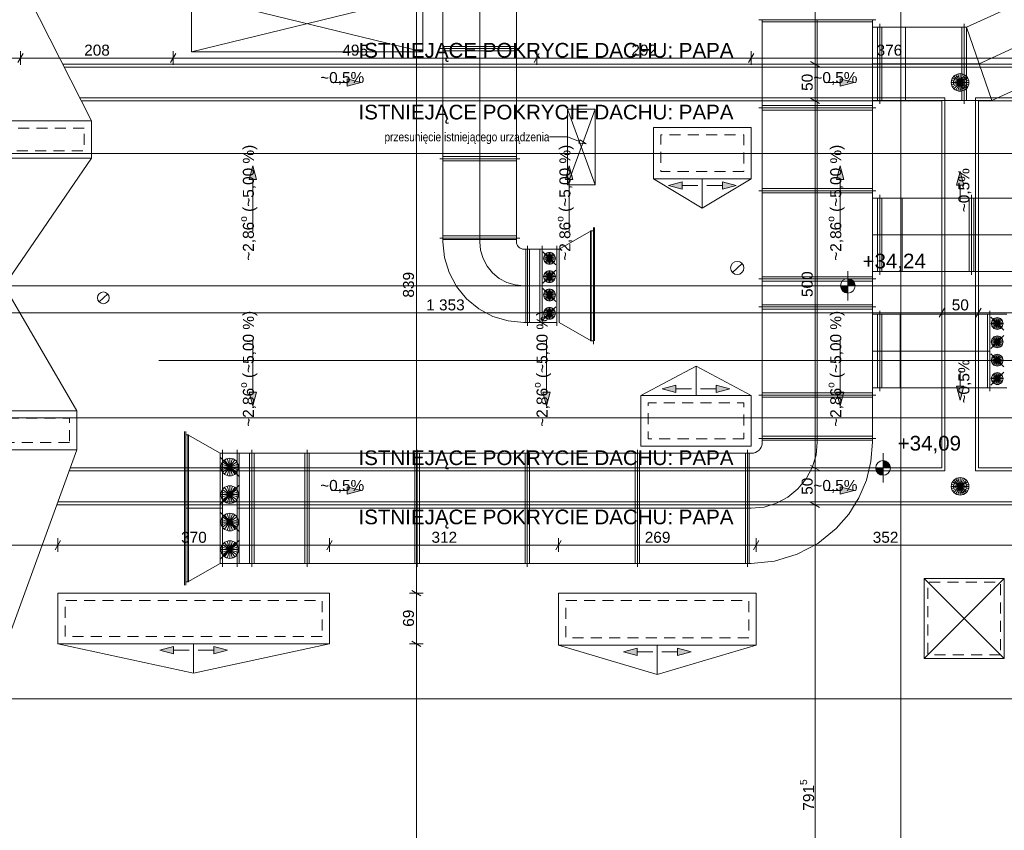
# Paper-space layout 'A-41 RZUT - DACH' of a CAD drawing. Header units: millimetres. Extents: x 0 to 594, y 0 to 450.
# Tile 12 of 15: x 354 to 488, y 153 to 263. Entities that reach past the tile are written whole.
import ezdxf
from ezdxf.xclip import XClip

# ---------------------------------------------------------------- set-up
doc = ezdxf.new("R2010")
doc.units = ezdxf.units.MM
doc.header["$MEASUREMENT"] = 0
doc.header["$XCLIPFRAME"] = 0
for name, pattern in [('ACAD_ISO03W100', [300, 120, -180]), ('DASHDOT', [254, 127, -63.5, 0, -63.5]), ('DASHDOTX2', [1000, 500, -250, 0, -250]), ('DASHED', [2000, 1000, -1000]), ('Przer. długie kreski', [2.5, 1.5, -1])]:
    doc.linetypes.add(name, pattern=pattern)
for name, color, linetype in [('A_dach', 7, 'Continuous'), ('A_podrys', 7, 'Continuous'), ('A_wymiary', 7, 'Continuous')]:
    doc.layers.add(name, color=color, linetype=linetype)
for name, color, linetype, lineweight in [('A_dach_Nr_pióra__1', 7, 'Continuous', 20), ('A_dach_Nr_pióra__2', 8, 'Continuous', 13), ('A_linie przekroju_Nr_pióra__1', 7, 'Continuous', 20), ('A_wymiary_Nr_pióra__1', 7, 'Continuous', 20), ('A_wymiary_Nr_pióra__2', 8, 'Continuous', 13)]:
    doc.layers.add(name, color=color, linetype=linetype, lineweight=lineweight)
for name, color, linetype, lineweight, true_color in [('A_opis_Nr_pióra__255', 7, 'Continuous', 15, 0x242424), ('A_opis_Nr_pióra__8', 7, 'Continuous', 13, 0x4c4c4c), ('A_osie_Nr_pióra__16', 7, 'Continuous', 5, 0x0f0f0f), ('A_sanitarne_Nr_pióra__6', 7, 'Continuous', 13, 0xa9a9a9)]:
    doc.layers.add(name, color=color, linetype=linetype, lineweight=lineweight, true_color=true_color)
doc.styles.add('STYL_AUTOMATYCZNY_1', font='arial.ttf')
doc.styles.add('STYL_AUTOMATYCZNY_2', font='ARIALN.TTF')
doc.styles.add('STYL_AUTOMATYCZNY_5', font='arial.ttf')

# ---------------------------------------------------------------- blocks, each defined once
blk = doc.blocks.new('Rysunek_1_1', base_point=(-1565.26, -200.27))
at = {"layer": 'A_dach', "linetype": 'Continuous', "lineweight": 13}
for points in [[(400.47, 254.48), (398.6, 254.98), (398.6, 253.98)], [(467.65, 254.48), (465.78, 254.98), (465.78, 253.98)], [(385.75, 243.16), (385.25, 241.29), (386.25, 241.29)], [(428.85, 243.16), (428.35, 241.29), (429.35, 241.29)], [(465.75, 243.16), (465.25, 241.29), (466.25, 241.29)], [(482.09, 242.36), (481.59, 240.5), (482.59, 240.5)], [(442.38, 240.48), (444.25, 239.98), (444.25, 240.98)], [(451.59, 240.48), (449.72, 240.98), (449.72, 239.98)], [(441.53, 212.76), (443.4, 212.26), (443.4, 213.26)], [(450.74, 212.76), (448.87, 213.26), (448.87, 212.26)], [(385.75, 210.45), (386.25, 212.32), (385.25, 212.32)], [(425.75, 210.45), (426.25, 212.32), (425.25, 212.32)], [(465.75, 210.45), (466.25, 212.32), (465.25, 212.32)], [(482.09, 211.25), (482.59, 213.12), (481.59, 213.12)], [(400.47, 198.94), (398.6, 199.44), (398.6, 198.44)], [(467.65, 198.94), (465.78, 199.44), (465.78, 198.44)], [(373.11, 177.18), (374.98, 176.68), (374.98, 177.68)], [(382.32, 177.18), (380.45, 177.68), (380.45, 176.68)], [(436.26, 176.98), (438.13, 176.48), (438.13, 177.48)], [(445.47, 176.98), (443.6, 177.48), (443.6, 176.48)]]:
    blk.add_hatch(color=8, dxfattribs=at).paths.add_polyline_path(points)
at = {"layer": 'A_wymiary', "linetype": 'Continuous', "lineweight": 13}
for points in [[(466.81, 226.81), (465.81, 226.81), (465.89, 226.42), (466.11, 226.1), (466.43, 225.88), (466.81, 225.81)], [(466.81, 226.81), (467.81, 226.81), (467.74, 227.19), (467.52, 227.51), (467.2, 227.73), (466.81, 227.81)], [(471.6, 202), (472.6, 202), (472.52, 202.38), (472.31, 202.7), (471.98, 202.92), (471.6, 203)], [(471.6, 202), (470.6, 202), (470.68, 201.61), (470.89, 201.29), (471.22, 201.07), (471.6, 201)]]:
    blk.add_hatch(color=8, dxfattribs=at).paths.add_polyline_path(points)
at = {"layer": 'A_dach_Nr_pióra__1', "color": 7, "linetype": 'Continuous', "lineweight": 20}
for p, q in [((377.41, 266.36), (408.91, 258.66)), ((377.41, 258.66), (408.91, 266.36)), ((452.42, 229.84), (451.08, 228.63)), ((366.01, 225.71), (364.82, 224.63))]:
    blk.add_line(p, q, dxfattribs=at)
at = {"layer": 'A_dach_Nr_pióra__1', "color": 7, "linetype": 'Continuous', "lineweight": 20, "flags": 128}
for points in [[(377.41, 266.36), (408.91, 266.36), (408.91, 258.66), (377.41, 258.66)], [(363.81, 249.27), (321.82, 249.27), (321.82, 243.27), (341.31, 243.27), (341.31, 242.37), (349.81, 242.37), (349.81, 244.17), (363.81, 244.17)], [(453.63, 241.37), (440.33, 241.37), (440.33, 248.37), (453.63, 248.37)], [(361.81, 204.47), (327.81, 204.47), (327.81, 209.77), (343.48, 209.77), (343.48, 211.57), (350.01, 211.57), (350.01, 209.77), (361.81, 209.77)], [(453.63, 204.97), (438.63, 204.97), (438.63, 211.87), (453.63, 211.87)], [(396.21, 178.07), (359.21, 178.07), (359.21, 184.97), (396.21, 184.97)], [(454.31, 177.87), (427.41, 177.87), (427.41, 184.97), (454.31, 184.97)]]:
    blk.add_lwpolyline(points, close=True, dxfattribs=at)
at = {"layer": 'A_dach_Nr_pióra__1', "color": 7, "linetype": 'Przer. długie kreski', "lineweight": 20, "flags": 128}
for points in [[(362.81, 248.27), (322.82, 248.27), (322.82, 244.27), (342.31, 244.27), (342.31, 243.37), (348.81, 243.37), (348.81, 245.17), (362.81, 245.17)], [(360.81, 205.47), (328.81, 205.47), (328.81, 208.77), (344.48, 208.77), (344.48, 210.57), (349.01, 210.57), (349.01, 208.77), (360.81, 208.77)], [(452.63, 205.97), (439.63, 205.97), (439.63, 210.87), (452.63, 210.87)]]:
    blk.add_lwpolyline(points, close=True, dxfattribs=at)
at = {"layer": 'A_dach_Nr_pióra__1', "color": 7, "linetype": 'Continuous', "lineweight": 20}
for centre, radius in [((451.75, 229.24), 0.9), ((365.41, 225.17), 0.8)]:
    blk.add_circle(centre, radius, dxfattribs=at)
at = {"layer": 'A_dach_Nr_pióra__2', "color": 8, "linetype": 'Continuous', "lineweight": 13}
for p, q in [((363.81, 249.27), (343.18, 289.9)), ((359.89, 257), (538.6, 257)), ((360.09, 256.6), (538.6, 256.6)), ((398.6, 253.98), (398.6, 254.98)), ((400.47, 254.48), (398.6, 254.98)), ((465.78, 253.98), (465.78, 254.98)), ((467.65, 254.48), (465.78, 254.98)), ((482.1, 254.5), (480.94, 254.81)), ((482.1, 254.5), (481.06, 255.1)), ((482.1, 254.5), (481.26, 255.35)), ((482.1, 254.5), (481.5, 255.54)), ((482.1, 254.5), (481.79, 255.66)), ((482.1, 254.5), (482.1, 255.7)), ((482.1, 254.5), (482.41, 255.66)), ((482.1, 254.5), (482.7, 255.54)), ((482.1, 254.5), (482.95, 255.35)), ((482.1, 254.5), (483.14, 255.1)), ((482.1, 254.5), (483.26, 254.81)), ((396.47, 254.48), (398.6, 254.48)), ((400.47, 254.48), (398.6, 253.98)), ((463.65, 254.48), (465.78, 254.48)), ((467.65, 254.48), (465.78, 253.98)), ((482.1, 254.5), (480.9, 254.5)), ((482.1, 254.5), (480.94, 254.19)), ((482.1, 254.5), (481.06, 253.9)), ((482.1, 254.5), (481.26, 253.65)), ((482.1, 254.5), (481.5, 253.46)), ((482.1, 254.5), (481.79, 253.34)), ((482.1, 254.5), (482.1, 253.3)), ((482.1, 254.5), (482.41, 253.34)), ((482.1, 254.5), (482.7, 253.46)), ((482.1, 254.5), (482.95, 253.65)), ((482.1, 254.5), (483.14, 253.9)), ((482.1, 254.5), (483.26, 254.19)), ((482.1, 254.5), (483.3, 254.5)), ((362.22, 252.4), (480, 252.4)), ((480, 201.6), (480, 252.4)), ((484.2, 201.6), (484.2, 252.4)), ((484.2, 252.4), (538.6, 252.4)), ((362.43, 252), (479.6, 252)), ((428.61, 250.87), (432.41, 240.57)), ((428.61, 240.57), (432.41, 250.87)), ((479.6, 202), (479.6, 252)), ((484.6, 202), (484.6, 252)), ((484.6, 252), (538.6, 252)), ((351.92, 226.81), (363.81, 244.17)), ((385.75, 243.16), (385.25, 241.29)), ((385.75, 243.16), (386.25, 241.29)), ((428.85, 243.16), (428.35, 241.29)), ((428.85, 243.16), (429.35, 241.29)), ((465.75, 243.16), (465.25, 241.29)), ((465.75, 243.16), (466.25, 241.29)), ((482.09, 242.36), (481.59, 240.5)), ((482.09, 242.36), (482.59, 240.5)), ((386.25, 241.29), (385.25, 241.29)), ((385.75, 234.24), (385.75, 241.29)), ((429.35, 241.29), (428.35, 241.29)), ((428.85, 234.24), (428.85, 241.29)), ((446.98, 237.37), (440.33, 241.37)), ((442.38, 240.48), (444.25, 240.98)), ((442.38, 240.48), (444.25, 239.98)), ((444.25, 240.98), (444.25, 239.98)), ((446.38, 240.48), (444.25, 240.48)), ((446.98, 241.37), (446.98, 237.37)), ((446.98, 237.37), (453.63, 241.37)), ((447.59, 240.48), (449.72, 240.48)), ((449.72, 239.98), (449.72, 240.98)), ((451.59, 240.48), (449.72, 240.98)), ((451.59, 240.48), (449.72, 239.98)), ((466.25, 241.29), (465.25, 241.29)), ((465.75, 234.24), (465.75, 241.29)), ((482.59, 240.5), (481.59, 240.5)), ((482.09, 238.36), (482.09, 240.5)), ((344.31, 226.81), (537.1, 226.81)), ((361.81, 209.77), (351.92, 226.81)), ((385.75, 219.37), (385.75, 212.32)), ((425.75, 219.37), (425.75, 212.32)), ((465.75, 219.37), (465.75, 212.32)), ((446.13, 215.87), (438.63, 211.87)), ((446.13, 211.87), (446.13, 215.87)), ((446.13, 215.87), (453.63, 211.87)), ((482.09, 215.25), (482.09, 213.12)), ((441.53, 212.76), (443.4, 213.26)), ((443.4, 213.26), (443.4, 212.26)), ((448.87, 212.26), (448.87, 213.26)), ((450.74, 212.76), (448.87, 213.26)), ((385.25, 212.32), (386.25, 212.32)), ((385.75, 210.45), (385.25, 212.32)), ((385.75, 210.45), (386.25, 212.32)), ((425.25, 212.32), (426.25, 212.32)), ((425.75, 210.45), (425.25, 212.32)), ((425.75, 210.45), (426.25, 212.32)), ((441.53, 212.76), (443.4, 212.26)), ((445.53, 212.76), (443.4, 212.76)), ((446.74, 212.76), (448.87, 212.76)), ((450.74, 212.76), (448.87, 212.26)), ((465.25, 212.32), (466.25, 212.32)), ((465.75, 210.45), (465.25, 212.32)), ((465.75, 210.45), (466.25, 212.32)), ((481.59, 213.12), (482.59, 213.12)), ((482.09, 211.25), (481.59, 213.12)), ((482.09, 211.25), (482.59, 213.12)), ((344.66, 157.45), (361.81, 204.47)), ((360.76, 201.6), (480, 201.6)), ((360.91, 202), (479.6, 202)), ((484.2, 201.6), (538.6, 201.6)), ((484.6, 202), (538.6, 202)), ((482.1, 199.5), (481.06, 200.1)), ((482.1, 199.5), (481.26, 200.35)), ((482.1, 199.5), (481.5, 200.54)), ((482.1, 199.5), (481.79, 200.66)), ((482.1, 199.5), (482.1, 200.7)), ((482.1, 199.5), (482.41, 200.66)), ((482.1, 199.5), (482.7, 200.54)), ((482.1, 199.5), (482.95, 200.35)), ((482.1, 199.5), (483.14, 200.1)), ((396.47, 198.94), (398.6, 198.94)), ((398.6, 198.44), (398.6, 199.44)), ((400.47, 198.94), (398.6, 199.44)), ((400.47, 198.94), (398.6, 198.44)), ((463.65, 198.94), (465.78, 198.94)), ((465.78, 198.44), (465.78, 199.44)), ((467.65, 198.94), (465.78, 199.44)), ((467.65, 198.94), (465.78, 198.44)), ((482.1, 199.5), (480.9, 199.5)), ((482.1, 199.5), (480.94, 199.81)), ((482.1, 199.5), (480.94, 199.19)), ((482.1, 199.5), (481.06, 198.9)), ((482.1, 199.5), (481.26, 198.65)), ((482.1, 199.5), (481.5, 198.46)), ((482.1, 199.5), (481.79, 198.34)), ((482.1, 199.5), (483.26, 199.81)), ((482.1, 199.5), (482.1, 198.3)), ((482.1, 199.5), (482.41, 198.34)), ((482.1, 199.5), (482.7, 198.46)), ((482.1, 199.5), (482.95, 198.65)), ((482.1, 199.5), (483.14, 198.9)), ((482.1, 199.5), (483.26, 199.19)), ((482.1, 199.5), (483.3, 199.5)), ((359.23, 197.4), (538.6, 197.4)), ((359.09, 197), (538.6, 197)), ((488.09, 176.07), (477.19, 186.97)), ((477.19, 176.07), (488.09, 186.97)), ((377.71, 174.07), (359.21, 178.07)), ((373.11, 177.18), (374.98, 177.68)), ((373.11, 177.18), (374.98, 176.68)), ((374.98, 177.68), (374.98, 176.68)), ((377.11, 177.18), (374.98, 177.18)), ((377.71, 178.07), (377.71, 174.07)), ((377.71, 174.07), (396.21, 178.07)), ((378.32, 177.18), (380.45, 177.18)), ((380.45, 176.68), (380.45, 177.68)), ((382.32, 177.18), (380.45, 177.68)), ((382.32, 177.18), (380.45, 176.68)), ((440.86, 173.87), (427.41, 177.87)), ((436.26, 176.98), (438.13, 177.48)), ((438.13, 177.48), (438.13, 176.48)), ((440.86, 177.87), (440.86, 173.87)), ((440.86, 173.87), (454.31, 177.87)), ((443.6, 176.48), (443.6, 177.48)), ((445.47, 176.98), (443.6, 177.48)), ((436.26, 176.98), (438.13, 176.48)), ((440.26, 176.98), (438.13, 176.98)), ((441.47, 176.98), (443.6, 176.98)), ((445.47, 176.98), (443.6, 176.48))]:
    blk.add_line(p, q, dxfattribs=at)
at = {"layer": 'A_dach_Nr_pióra__2', "color": 8, "linetype": 'Continuous', "lineweight": 13, "flags": 128}
for points in [[(428.61, 250.87), (432.41, 250.87), (432.41, 240.57), (428.61, 240.57)], [(488.09, 176.07), (477.19, 176.07), (477.19, 186.97), (488.09, 186.97)]]:
    blk.add_lwpolyline(points, close=True, dxfattribs=at)
at = {"layer": 'A_dach_Nr_pióra__2', "color": 8, "linetype": 'Przer. długie kreski', "lineweight": 13, "flags": 128}
for points in [[(452.63, 242.37), (441.33, 242.37), (441.33, 247.37), (452.63, 247.37)], [(487.59, 176.57), (477.69, 176.57), (477.69, 186.47), (487.59, 186.47)], [(395.21, 179.07), (360.21, 179.07), (360.21, 183.97), (395.21, 183.97)], [(453.31, 178.87), (428.41, 178.87), (428.41, 183.97), (453.31, 183.97)]]:
    blk.add_lwpolyline(points, close=True, dxfattribs=at)
at = {"layer": 'A_dach_Nr_pióra__2', "color": 8, "linetype": 'Continuous', "lineweight": 13}
for centre in [(482.1, 254.5), (482.1, 199.5)]:
    blk.add_circle(centre, 1.2, dxfattribs=at)
at = {"layer": 'A_dach_Nr_pióra__2', "color": 8, "linetype": 'Przer. długie kreski', "lineweight": 13}
for centre in [(482.1, 254.5), (482.1, 199.5)]:
    blk.add_circle(centre, 0.9, dxfattribs=at)
at = {"layer": 'A_linie przekroju_Nr_pióra__1', "color": 7, "linetype": 'ACAD_ISO03W100', "lineweight": 20}
blk.add_line((72.96, 216.64), (546.15, 216.64), dxfattribs=at)
at = {"layer": 'A_opis_Nr_pióra__255', "color": 250, "linetype": 'Continuous', "lineweight": 15, "true_color": 0x242424}
for p, q in [((428.61, 247.08), (426.17, 247.08)), ((430.28, 246.47), (428.61, 247.08)), ((430.19, 246.23), (430.36, 246.7)), ((431.15, 246.15), (430.19, 246.23)), ((431.15, 246.15), (430.36, 246.7))]:
    blk.add_line(p, q, dxfattribs=at)
at = {"layer": 'A_osie_Nr_pióra__16', "color": 250, "linetype": 'DASHDOTX2', "lineweight": 5, "true_color": 0x0f0f0f}
for p, q in [((408.04, 328.26), (408.04, 128.77)), ((474.04, 328.26), (474.04, 128.77)), ((548.35, 244.81), (79.73, 244.81)), ((548.35, 208.81), (79.73, 208.81)), ((548.35, 170.58), (79.73, 170.58))]:
    blk.add_line(p, q, dxfattribs=at)
at = {"layer": 'A_sanitarne_Nr_pióra__6', "color": 253, "linetype": 'Continuous', "lineweight": 13, "true_color": 0xa9a9a9}
for p, q in [((411.67, 274.62), (411.67, 232.81)), ((421.67, 232.81), (421.67, 274.62)), ((493.88, 267.05), (482.95, 262.05)), ((470.6, 263.05), (454.7, 263.05)), ((455.15, 263.05), (455.15, 205.51)), ((470.15, 205.51), (470.15, 263.05)), ((470.15, 262.75), (455.15, 262.75)), ((482.95, 262.05), (470.15, 262.05)), ((470.85, 262.05), (470.85, 252.05)), ((471.15, 262.5), (471.15, 251.6)), ((471.45, 262.05), (471.45, 252.05)), ((474.66, 252.05), (474.66, 262.05)), ((482.35, 262.05), (482.35, 252.05)), ((482.65, 262.5), (482.65, 251.6)), ((482.95, 262.05), (486.43, 252.05)), ((482.95, 252.05), (482.95, 262.05)), ((422.12, 259.12), (411.22, 259.12)), ((421.67, 259.42), (411.67, 259.42)), ((421.67, 258.82), (411.67, 258.82)), ((486.43, 252.05), (497.35, 257.05)), ((454.7, 251.05), (470.6, 251.05)), ((470.15, 251.35), (455.15, 251.35)), ((470.15, 252.05), (486.43, 252.05)), ((455.15, 250.75), (470.15, 250.75)), ((422.12, 244.12), (411.22, 244.12)), ((421.67, 244.42), (411.67, 244.42)), ((421.67, 243.82), (411.67, 243.82)), ((455.15, 240.05), (470.15, 240.05)), ((454.7, 239.75), (470.6, 239.75)), ((470.15, 239.45), (455.15, 239.45)), ((470.15, 238.75), (509.31, 238.75)), ((470.85, 238.75), (470.85, 228.75)), ((471.15, 228.3), (471.15, 239.2)), ((471.45, 228.75), (471.45, 238.75)), ((474.23, 238.75), (474.23, 228.75)), ((483.35, 228.75), (483.35, 238.75)), ((483.65, 228.3), (483.65, 239.2)), ((483.95, 228.75), (483.95, 238.75)), ((432.17, 234.76), (432.17, 218.86)), ((432.32, 234.76), (432.32, 219.31)), ((421.67, 233.61), (411.67, 233.61)), ((427.47, 231.81), (431.87, 234.31)), ((431.77, 234.31), (431.77, 219.31)), ((431.87, 219.31), (431.87, 234.31)), ((411.22, 233.31), (422.12, 233.31)), ((411.67, 233.11), (421.67, 233.11)), ((423.17, 232.26), (423.17, 221.36)), ((425.17, 232.26), (425.17, 221.36)), ((427.17, 232.26), (427.17, 221.36)), ((422.67, 231.81), (427.47, 231.81)), ((422.97, 221.81), (422.97, 231.81)), ((423.47, 231.81), (423.47, 221.81)), ((424.87, 231.81), (424.87, 221.81)), ((425.29, 231.44), (427.06, 229.67)), ((426.93, 230.31), (425.41, 230.8)), ((426.93, 230.8), (425.41, 230.31)), ((426.82, 230.09), (425.53, 231.03)), ((426.82, 231.03), (425.53, 230.09)), ((426.64, 229.91), (425.7, 231.2)), ((426.64, 231.2), (425.7, 229.91)), ((426.42, 229.8), (425.93, 231.32)), ((426.42, 231.32), (425.93, 229.8)), ((426.17, 229.76), (426.17, 231.36)), ((427.47, 231.81), (427.47, 221.81)), ((426.97, 230.56), (425.37, 230.56)), ((427.06, 228.94), (425.29, 227.17)), ((426.97, 228.06), (425.37, 228.06)), ((426.93, 227.81), (425.41, 228.3)), ((426.93, 228.3), (425.41, 227.81)), ((426.82, 227.59), (425.53, 228.53)), ((426.82, 228.53), (425.53, 227.59)), ((426.64, 227.41), (425.7, 228.7)), ((426.64, 228.7), (425.7, 227.41)), ((426.42, 227.3), (425.93, 228.82)), ((426.42, 228.82), (425.93, 227.3)), ((426.17, 227.26), (426.17, 228.86)), ((470.15, 228.05), (455.15, 228.05)), ((470.15, 228.75), (509.31, 228.75)), ((454.7, 227.75), (470.6, 227.75)), ((455.15, 227.45), (470.15, 227.45)), ((425.29, 226.44), (427.06, 224.67)), ((426.97, 225.56), (425.37, 225.56)), ((426.93, 225.31), (425.41, 225.8)), ((426.93, 225.8), (425.41, 225.31)), ((426.82, 225.09), (425.53, 226.03)), ((426.82, 226.03), (425.53, 225.09)), ((426.64, 224.91), (425.7, 226.2)), ((426.64, 226.2), (425.7, 224.91)), ((426.42, 224.8), (425.93, 226.32)), ((426.42, 226.32), (425.93, 224.8)), ((426.17, 224.76), (426.17, 226.36)), ((455.15, 224.23), (470.15, 224.23)), ((427.06, 223.94), (425.29, 222.17)), ((426.97, 223.06), (425.37, 223.06)), ((426.93, 222.81), (425.41, 223.3)), ((426.93, 223.3), (425.41, 222.81)), ((426.82, 222.59), (425.53, 223.53)), ((426.82, 223.53), (425.53, 222.59)), ((426.64, 222.41), (425.7, 223.7)), ((426.64, 223.7), (425.7, 222.41)), ((426.42, 222.3), (425.93, 223.82)), ((426.42, 223.82), (425.93, 222.3)), ((426.17, 222.26), (426.17, 223.86)), ((454.7, 223.93), (470.6, 223.93)), ((470.15, 223.63), (455.15, 223.63)), ((488.45, 222.93), (470.15, 222.93)), ((470.85, 222.93), (470.85, 212.93)), ((471.15, 223.38), (471.15, 212.48)), ((471.45, 222.93), (471.45, 212.93)), ((473.95, 213.01), (473.95, 223.01)), ((485.85, 222.93), (485.85, 212.93)), ((486.15, 223.38), (486.15, 212.48)), ((422.67, 221.81), (427.07, 221.81)), ((431.87, 219.31), (427.47, 221.81)), ((486.27, 222.56), (488.04, 220.79)), ((487.95, 221.68), (486.35, 221.68)), ((487.91, 221.43), (486.39, 221.92)), ((487.91, 221.92), (486.39, 221.43)), ((487.8, 221.21), (486.51, 222.15)), ((487.8, 222.15), (486.51, 221.21)), ((487.62, 221.03), (486.68, 222.32)), ((487.62, 222.32), (486.68, 221.03)), ((487.4, 220.92), (486.91, 222.44)), ((487.4, 222.44), (486.91, 220.92)), ((487.15, 220.88), (487.15, 222.48)), ((488.04, 220.06), (486.27, 218.29)), ((487.4, 218.42), (486.91, 219.94)), ((487.4, 219.94), (486.91, 218.42)), ((487.15, 218.38), (487.15, 219.98)), ((432.17, 219.31), (431.77, 219.31)), ((487.95, 219.18), (486.35, 219.18)), ((487.91, 218.93), (486.39, 219.42)), ((487.91, 219.42), (486.39, 218.93)), ((487.8, 218.71), (486.51, 219.65)), ((487.8, 219.65), (486.51, 218.71)), ((487.62, 218.53), (486.68, 219.82)), ((487.62, 219.82), (486.68, 218.53)), ((486.27, 217.56), (488.04, 215.79)), ((487.62, 216.03), (486.68, 217.32)), ((487.62, 217.32), (486.68, 216.03)), ((487.4, 215.92), (486.91, 217.44)), ((487.4, 217.44), (486.91, 215.92)), ((487.15, 215.88), (487.15, 217.48)), ((487.95, 216.68), (486.35, 216.68)), ((487.91, 216.43), (486.39, 216.92)), ((487.91, 216.92), (486.39, 216.43)), ((487.8, 216.21), (486.51, 217.15)), ((487.8, 217.15), (486.51, 216.21)), ((488.04, 215.06), (486.27, 213.29)), ((487.8, 213.71), (486.51, 214.65)), ((487.8, 214.65), (486.51, 213.71)), ((487.62, 213.53), (486.68, 214.82)), ((487.62, 214.82), (486.68, 213.53)), ((487.4, 213.42), (486.91, 214.94)), ((487.4, 214.94), (486.91, 213.42)), ((487.15, 213.38), (487.15, 214.98)), ((487.95, 214.18), (486.35, 214.18)), ((487.91, 213.93), (486.39, 214.42)), ((487.91, 214.42), (486.39, 213.93)), ((454.7, 211.93), (470.6, 211.93)), ((470.15, 212.23), (455.15, 212.23)), ((470.15, 212.93), (488.45, 212.93)), ((455.15, 211.63), (470.15, 211.63)), ((376.48, 186.06), (376.48, 206.96)), ((376.63, 186.06), (376.63, 206.96)), ((376.93, 206.51), (381.33, 204.01)), ((376.93, 186.51), (376.93, 206.51)), ((377.03, 186.51), (377.03, 206.51)), ((454.7, 206.01), (470.6, 206.01)), ((455.15, 206.31), (470.15, 206.31)), ((470.15, 205.81), (455.15, 205.81)), ((381.33, 204.01), (453.65, 204.01)), ((381.33, 189.01), (381.33, 204.01)), ((381.63, 188.56), (381.63, 204.46)), ((383.63, 204.46), (383.63, 188.56)), ((383.93, 204.01), (383.93, 189.01)), ((385.33, 204.01), (385.33, 189.01)), ((385.63, 204.46), (385.63, 188.56)), ((385.93, 189.01), (385.93, 204.01)), ((392.85, 189.01), (392.85, 204.01)), ((393.15, 188.56), (393.15, 204.46)), ((393.45, 189.01), (393.45, 204.01)), ((407.85, 189.01), (407.85, 204.01)), ((408.15, 188.56), (408.15, 204.46)), ((408.45, 189.01), (408.45, 204.01)), ((422.85, 189.01), (422.85, 204.01)), ((423.15, 188.56), (423.15, 204.46)), ((423.45, 189.01), (423.45, 204.01)), ((437.85, 189.01), (437.85, 204.01)), ((438.15, 188.56), (438.15, 204.46)), ((438.45, 189.01), (438.45, 204.01)), ((452.85, 189.01), (452.85, 204.01)), ((453.15, 188.56), (453.15, 204.46)), ((453.35, 189.01), (453.35, 204.01)), ((381.31, 203.46), (383.96, 200.81)), ((383.78, 201.76), (381.49, 202.5)), ((383.78, 202.5), (381.49, 201.76)), ((383.6, 201.43), (381.66, 202.84)), ((383.6, 202.84), (381.66, 201.43)), ((383.34, 201.16), (381.93, 203.1)), ((383.34, 203.1), (381.93, 201.16)), ((383, 200.99), (382.26, 203.27)), ((383, 203.27), (382.26, 200.99)), ((382.63, 200.93), (382.63, 203.33)), ((383.83, 202.13), (381.43, 202.13)), ((383.96, 199.71), (381.31, 197.06)), ((383.78, 198.01), (381.49, 198.75)), ((383.78, 198.75), (381.49, 198.01)), ((383.6, 197.68), (381.66, 199.09)), ((383.6, 199.09), (381.66, 197.68)), ((383.34, 197.41), (381.93, 199.35)), ((383.34, 199.35), (381.93, 197.41)), ((383, 197.24), (382.26, 199.52)), ((383, 199.52), (382.26, 197.24)), ((382.63, 197.18), (382.63, 199.58)), ((383.83, 198.38), (381.43, 198.38)), ((381.31, 195.96), (383.96, 193.31)), ((382.63, 193.43), (382.63, 195.83)), ((383.83, 194.63), (381.43, 194.63)), ((383.78, 194.26), (381.49, 195)), ((383.78, 195), (381.49, 194.26)), ((383.6, 193.93), (381.66, 195.34)), ((383.6, 195.34), (381.66, 193.93)), ((383.34, 193.66), (381.93, 195.6)), ((383.34, 195.6), (381.93, 193.66)), ((383, 193.49), (382.26, 195.77)), ((383, 195.77), (382.26, 193.49)), ((383.96, 192.21), (381.31, 189.56)), ((383.34, 189.91), (381.93, 191.85)), ((383.34, 191.85), (381.93, 189.91)), ((383, 189.74), (382.26, 192.02)), ((383, 192.02), (382.26, 189.74)), ((382.63, 189.68), (382.63, 192.08)), ((383.83, 190.88), (381.43, 190.88)), ((383.78, 190.51), (381.49, 191.25)), ((383.78, 191.25), (381.49, 190.51)), ((383.6, 190.18), (381.66, 191.59)), ((383.6, 191.59), (381.66, 190.18)), ((381.33, 189.01), (376.93, 186.51)), ((381.33, 189.01), (453.65, 189.01)), ((376.63, 186.51), (377.03, 186.51))]:
    blk.add_line(p, q, dxfattribs=at)
at = {"layer": 'A_sanitarne_Nr_pióra__6', "color": 253, "linetype": 'DASHDOT', "lineweight": 13, "true_color": 0xa9a9a9}
for p, q in [((416.67, 274.62), (416.67, 232.81)), ((462.65, 205.51), (462.65, 263.05)), ((495.62, 262.05), (484.69, 257.05)), ((484.69, 257.05), (470.15, 257.05)), ((470.15, 233.75), (507.01, 233.75)), ((422.67, 226.81), (425.17, 226.81)), ((427.17, 226.81), (432.17, 226.81)), ((470.15, 217.93), (486.15, 217.93)), ((381.63, 196.51), (376.63, 196.51)), ((383.63, 196.51), (453.65, 196.51))]:
    blk.add_line(p, q, dxfattribs=at)
at = {"layer": 'A_sanitarne_Nr_pióra__6', "color": 253, "linetype": 'DASHED', "lineweight": 13, "true_color": 0xa9a9a9}
for p, q in [((432.17, 234.31), (431.77, 234.31)), ((376.63, 206.51), (377.03, 206.51))]:
    blk.add_line(p, q, dxfattribs=at)
at = {"layer": 'A_sanitarne_Nr_pióra__6', "color": 253, "linetype": 'Continuous', "lineweight": 13, "true_color": 0xa9a9a9, "flags": 128}
for points in [[(411.67, 232.81), (411.88, 230.66), (412.51, 228.6), (413.53, 226.7), (414.89, 225.03), (416.56, 223.66), (418.46, 222.64), (420.53, 222.02), (422.67, 221.81)], [(422.67, 221.81), (420.53, 222.02), (418.46, 222.64), (416.56, 223.66), (414.89, 225.03), (413.53, 226.7), (412.51, 228.6), (411.88, 230.66), (411.67, 232.81)], [(422.67, 221.81), (420.53, 222.02), (418.46, 222.64), (416.56, 223.66), (414.89, 225.03), (413.53, 226.7), (412.51, 228.6), (411.88, 230.66), (411.67, 232.81)], [(422.67, 231.81), (422.5, 231.82), (422.33, 231.87), (422.17, 231.94), (422.03, 232.04), (421.91, 232.16), (421.81, 232.31), (421.73, 232.46), (421.69, 232.63), (421.67, 232.81)], [(422.67, 231.81), (422.5, 231.82), (422.33, 231.87), (422.17, 231.94), (422.03, 232.04), (421.91, 232.16), (421.81, 232.31), (421.73, 232.46), (421.69, 232.63), (421.67, 232.81)], [(455.15, 205.51), (455.13, 205.27), (455.08, 205.04), (454.99, 204.82), (454.86, 204.62), (454.71, 204.44)], [(455.15, 205.51), (455.13, 205.27), (455.08, 205.04), (454.99, 204.82), (454.86, 204.62), (454.71, 204.44)], [(455.15, 205.51), (455.13, 205.27), (455.08, 205.04), (454.99, 204.82), (454.86, 204.62), (454.71, 204.44)], [(470.15, 205.51), (469.95, 202.9), (469.33, 200.36), (468.32, 197.94), (466.94, 195.72), (465.22, 193.74)], [(470.15, 205.51), (469.95, 202.9), (469.33, 200.36), (468.32, 197.94), (466.94, 195.72), (465.22, 193.74)], [(454.71, 204.44), (454.48, 204.25), (454.22, 204.12), (453.94, 204.03), (453.65, 204.01)], [(454.71, 204.44), (454.48, 204.25), (454.22, 204.12), (453.94, 204.03), (453.65, 204.01)], [(381.43, 202.13), (381.46, 202.36), (381.52, 202.59), (381.63, 202.79)], [(383.63, 202.79), (383.74, 202.59), (383.81, 202.36), (383.83, 202.13), (383.81, 201.9), (383.74, 201.67), (383.63, 201.47)], [(381.63, 201.47), (381.52, 201.67), (381.46, 201.9), (381.43, 202.13)], [(381.43, 198.38), (381.46, 198.61), (381.52, 198.84), (381.63, 199.04)], [(383.63, 199.04), (383.74, 198.84), (383.81, 198.61), (383.83, 198.38), (383.81, 198.15), (383.74, 197.92), (383.63, 197.72)], [(381.63, 197.72), (381.52, 197.92), (381.46, 198.15), (381.43, 198.38)], [(381.43, 194.63), (381.46, 194.86), (381.52, 195.09), (381.63, 195.29)], [(381.63, 193.97), (381.52, 194.17), (381.46, 194.4), (381.43, 194.63)], [(383.63, 195.29), (383.74, 195.09), (383.81, 194.86), (383.83, 194.63), (383.81, 194.4), (383.74, 194.17), (383.63, 193.97)], [(453.65, 189.01), (456.84, 189.32), (459.9, 190.24), (462.74, 191.73), (465.22, 193.74)], [(465.22, 193.74), (462.74, 191.73), (459.9, 190.24), (456.84, 189.32), (453.65, 189.01)], [(465.22, 193.74), (462.74, 191.73), (459.9, 190.24), (456.84, 189.32), (453.65, 189.01)], [(381.43, 190.88), (381.46, 191.11), (381.52, 191.34), (381.63, 191.54)], [(381.63, 190.22), (381.52, 190.42), (381.46, 190.65), (381.43, 190.88)], [(383.63, 191.54), (383.74, 191.34), (383.81, 191.11), (383.83, 190.88), (383.81, 190.65), (383.74, 190.42), (383.63, 190.22)]]:
    blk.add_lwpolyline(points, dxfattribs=at)
at = {"layer": 'A_sanitarne_Nr_pióra__6', "color": 253, "linetype": 'DASHDOT', "lineweight": 13, "true_color": 0xa9a9a9, "flags": 128}
for points in [[(422.67, 226.81), (421.5, 226.92), (420.38, 227.26), (419.34, 227.82), (418.43, 228.56), (417.68, 229.47), (417.13, 230.51), (416.79, 231.64), (416.67, 232.81)], [(462.65, 205.51), (462.48, 203.75), (461.97, 202.06), (461.14, 200.51), (460.02, 199.14), (458.65, 198.02), (457.1, 197.19), (455.41, 196.68), (453.65, 196.51)]]:
    blk.add_lwpolyline(points, dxfattribs=at)
at = {"layer": 'A_sanitarne_Nr_pióra__6', "color": 253, "linetype": 'Continuous', "lineweight": 13, "true_color": 0xa9a9a9, "flags": 128}
for points in [[(426.97, 230.56), (426.96, 230.71), (426.91, 230.86), (426.84, 231), (426.74, 231.12), (426.62, 231.22), (426.48, 231.3), (426.33, 231.34), (426.17, 231.36), (426.02, 231.34), (425.87, 231.3), (425.73, 231.22), (425.61, 231.12), (425.51, 231), (425.43, 230.86), (425.39, 230.71), (425.37, 230.56), (425.39, 230.4), (425.43, 230.25), (425.51, 230.11), (425.61, 229.99), (425.73, 229.89), (425.87, 229.82), (426.02, 229.77), (426.17, 229.76), (426.33, 229.77), (426.48, 229.82), (426.62, 229.89), (426.74, 229.99), (426.84, 230.11), (426.91, 230.25), (426.96, 230.4)], [(426.97, 228.06), (426.96, 228.21), (426.91, 228.36), (426.84, 228.5), (426.74, 228.62), (426.62, 228.72), (426.48, 228.8), (426.33, 228.84), (426.17, 228.86), (426.02, 228.84), (425.87, 228.8), (425.73, 228.72), (425.61, 228.62), (425.51, 228.5), (425.43, 228.36), (425.39, 228.21), (425.37, 228.06), (425.39, 227.9), (425.43, 227.75), (425.51, 227.61), (425.61, 227.49), (425.73, 227.39), (425.87, 227.32), (426.02, 227.27), (426.17, 227.26), (426.33, 227.27), (426.48, 227.32), (426.62, 227.39), (426.74, 227.49), (426.84, 227.61), (426.91, 227.75), (426.96, 227.9)], [(426.97, 225.56), (426.96, 225.71), (426.91, 225.86), (426.84, 226), (426.74, 226.12), (426.62, 226.22), (426.48, 226.3), (426.33, 226.34), (426.17, 226.36), (426.02, 226.34), (425.87, 226.3), (425.73, 226.22), (425.61, 226.12), (425.51, 226), (425.43, 225.86), (425.39, 225.71), (425.37, 225.56), (425.39, 225.4), (425.43, 225.25), (425.51, 225.11), (425.61, 224.99), (425.73, 224.89), (425.87, 224.82), (426.02, 224.77), (426.17, 224.76), (426.33, 224.77), (426.48, 224.82), (426.62, 224.89), (426.74, 224.99), (426.84, 225.11), (426.91, 225.25), (426.96, 225.4)], [(426.97, 223.06), (426.96, 223.21), (426.91, 223.36), (426.84, 223.5), (426.74, 223.62), (426.62, 223.72), (426.48, 223.8), (426.33, 223.84), (426.17, 223.86), (426.02, 223.84), (425.87, 223.8), (425.73, 223.72), (425.61, 223.62), (425.51, 223.5), (425.43, 223.36), (425.39, 223.21), (425.37, 223.06), (425.39, 222.9), (425.43, 222.75), (425.51, 222.61), (425.61, 222.49), (425.73, 222.39), (425.87, 222.32), (426.02, 222.27), (426.17, 222.26), (426.33, 222.27), (426.48, 222.32), (426.62, 222.39), (426.74, 222.49), (426.84, 222.61), (426.91, 222.75), (426.96, 222.9)], [(487.95, 221.68), (487.94, 221.83), (487.89, 221.98), (487.82, 222.12), (487.72, 222.24), (487.6, 222.34), (487.46, 222.42), (487.31, 222.46), (487.15, 222.48), (487, 222.46), (486.85, 222.42), (486.71, 222.34), (486.59, 222.24), (486.49, 222.12), (486.41, 221.98), (486.37, 221.83), (486.35, 221.68), (486.37, 221.52), (486.41, 221.37), (486.49, 221.23), (486.59, 221.11), (486.71, 221.01), (486.85, 220.94), (487, 220.89), (487.15, 220.88), (487.31, 220.89), (487.46, 220.94), (487.6, 221.01), (487.72, 221.11), (487.82, 221.23), (487.89, 221.37), (487.94, 221.52)], [(487.95, 219.18), (487.94, 219.33), (487.89, 219.48), (487.82, 219.62), (487.72, 219.74), (487.6, 219.84), (487.46, 219.92), (487.31, 219.96), (487.15, 219.98), (487, 219.96), (486.85, 219.92), (486.71, 219.84), (486.59, 219.74), (486.49, 219.62), (486.41, 219.48), (486.37, 219.33), (486.35, 219.18), (486.37, 219.02), (486.41, 218.87), (486.49, 218.73), (486.59, 218.61), (486.71, 218.51), (486.85, 218.44), (487, 218.39), (487.15, 218.38), (487.31, 218.39), (487.46, 218.44), (487.6, 218.51), (487.72, 218.61), (487.82, 218.73), (487.89, 218.87), (487.94, 219.02)], [(487.95, 216.68), (487.94, 216.83), (487.89, 216.98), (487.82, 217.12), (487.72, 217.24), (487.6, 217.34), (487.46, 217.42), (487.31, 217.46), (487.15, 217.48), (487, 217.46), (486.85, 217.42), (486.71, 217.34), (486.59, 217.24), (486.49, 217.12), (486.41, 216.98), (486.37, 216.83), (486.35, 216.68), (486.37, 216.52), (486.41, 216.37), (486.49, 216.23), (486.59, 216.11), (486.71, 216.01), (486.85, 215.94), (487, 215.89), (487.15, 215.88), (487.31, 215.89), (487.46, 215.94), (487.6, 216.01), (487.72, 216.11), (487.82, 216.23), (487.89, 216.37), (487.94, 216.52)], [(487.95, 214.18), (487.94, 214.33), (487.89, 214.48), (487.82, 214.62), (487.72, 214.74), (487.6, 214.84), (487.46, 214.92), (487.31, 214.96), (487.15, 214.98), (487, 214.96), (486.85, 214.92), (486.71, 214.84), (486.59, 214.74), (486.49, 214.62), (486.41, 214.48), (486.37, 214.33), (486.35, 214.18), (486.37, 214.02), (486.41, 213.87), (486.49, 213.73), (486.59, 213.61), (486.71, 213.51), (486.85, 213.44), (487, 213.39), (487.15, 213.38), (487.31, 213.39), (487.46, 213.44), (487.6, 213.51), (487.72, 213.61), (487.82, 213.73), (487.89, 213.87), (487.94, 214.02)], [(383.83, 202.13), (383.81, 202.37), (383.74, 202.59), (383.63, 202.8), (383.48, 202.98), (383.3, 203.13), (383.09, 203.24), (382.87, 203.31), (382.63, 203.33), (382.4, 203.31), (382.17, 203.24), (381.97, 203.13), (381.79, 202.98), (381.64, 202.8), (381.53, 202.59), (381.46, 202.37), (381.43, 202.13), (381.46, 201.9), (381.53, 201.67), (381.64, 201.46), (381.79, 201.28), (381.97, 201.13), (382.17, 201.02), (382.4, 200.95), (382.63, 200.93), (382.87, 200.95), (383.09, 201.02), (383.3, 201.13), (383.48, 201.28), (383.63, 201.46), (383.74, 201.67), (383.81, 201.9)], [(383.83, 198.38), (383.81, 198.62), (383.74, 198.84), (383.63, 199.05), (383.48, 199.23), (383.3, 199.38), (383.09, 199.49), (382.87, 199.56), (382.63, 199.58), (382.4, 199.56), (382.17, 199.49), (381.97, 199.38), (381.79, 199.23), (381.64, 199.05), (381.53, 198.84), (381.46, 198.62), (381.43, 198.38), (381.46, 198.15), (381.53, 197.92), (381.64, 197.71), (381.79, 197.53), (381.97, 197.38), (382.17, 197.27), (382.4, 197.2), (382.63, 197.18), (382.87, 197.2), (383.09, 197.27), (383.3, 197.38), (383.48, 197.53), (383.63, 197.71), (383.74, 197.92), (383.81, 198.15)], [(383.83, 194.63), (383.81, 194.87), (383.74, 195.09), (383.63, 195.3), (383.48, 195.48), (383.3, 195.63), (383.09, 195.74), (382.87, 195.81), (382.63, 195.83), (382.4, 195.81), (382.17, 195.74), (381.97, 195.63), (381.79, 195.48), (381.64, 195.3), (381.53, 195.09), (381.46, 194.87), (381.43, 194.63), (381.46, 194.4), (381.53, 194.17), (381.64, 193.96), (381.79, 193.78), (381.97, 193.63), (382.17, 193.52), (382.4, 193.45), (382.63, 193.43), (382.87, 193.45), (383.09, 193.52), (383.3, 193.63), (383.48, 193.78), (383.63, 193.96), (383.74, 194.17), (383.81, 194.4)], [(383.83, 190.88), (383.81, 191.12), (383.74, 191.34), (383.63, 191.55), (383.48, 191.73), (383.3, 191.88), (383.09, 191.99), (382.87, 192.06), (382.63, 192.08), (382.4, 192.06), (382.17, 191.99), (381.97, 191.88), (381.79, 191.73), (381.64, 191.55), (381.53, 191.34), (381.46, 191.12), (381.43, 190.88), (381.46, 190.65), (381.53, 190.42), (381.64, 190.21), (381.79, 190.03), (381.97, 189.88), (382.17, 189.77), (382.4, 189.7), (382.63, 189.68), (382.87, 189.7), (383.09, 189.77), (383.3, 189.88), (383.48, 190.03), (383.63, 190.21), (383.74, 190.42), (383.81, 190.65)]]:
    blk.add_lwpolyline(points, close=True, dxfattribs=at)
at = {"layer": 'A_wymiary_Nr_pióra__1', "color": 7, "linetype": 'Continuous', "lineweight": 20}
for p, q in [((354.47, 258.46), (353.75, 257.21)), ((375.27, 258.46), (374.55, 257.21)), ((424.79, 258.46), (424.07, 257.21)), ((453.99, 258.46), (453.27, 257.21)), ((461.72, 257.36), (462.97, 256.64)), ((461.72, 252.36), (462.97, 251.64)), ((479.96, 223.77), (479.24, 222.52)), ((484.96, 223.77), (484.24, 222.52)), ((461.72, 202.36), (462.97, 201.64)), ((461.72, 197.36), (462.97, 196.64)), ((359.57, 192.12), (358.85, 190.87)), ((396.57, 192.12), (395.85, 190.87)), ((427.77, 192.12), (427.05, 190.87)), ((454.67, 192.12), (453.95, 190.87)), ((407.41, 185.33), (408.66, 184.61)), ((407.41, 178.43), (408.66, 177.71))]:
    blk.add_line(p, q, dxfattribs=at)
at = {"layer": 'A_wymiary_Nr_pióra__2', "color": 8, "linetype": 'Continuous', "lineweight": 13}
for p, q in [((462.34, 257), (462.34, 335.77)), ((408.04, 184.97), (408.04, 268.86)), ((323.35, 257.83), (354.11, 257.83)), ((354.11, 256.89), (354.11, 258.77)), ((354.11, 257.83), (374.91, 257.83)), ((374.91, 256.89), (374.91, 258.77)), ((374.91, 257.83), (424.43, 257.83)), ((424.43, 256.89), (424.43, 258.77)), ((424.43, 257.83), (453.63, 257.83)), ((453.63, 256.89), (453.63, 258.77)), ((453.63, 257.83), (491.23, 257.83)), ((463.28, 257), (461.41, 257)), ((462.34, 252), (462.34, 257)), ((463.28, 252), (461.41, 252)), ((462.34, 202), (462.34, 252)), ((466.81, 224.81), (466.81, 228.81)), ((464.81, 226.81), (468.81, 226.81)), ((479.6, 222.2), (479.6, 224.08)), ((484.6, 222.2), (484.6, 224.08)), ((344.31, 223.14), (479.6, 223.14)), ((479.6, 223.14), (484.6, 223.14)), ((484.6, 223.14), (538.6, 223.14)), ((471.6, 200), (471.6, 204)), ((463.28, 202), (461.41, 202)), ((462.34, 197), (462.34, 202)), ((469.6, 202), (473.6, 202)), ((463.28, 197), (461.41, 197)), ((462.34, 117.84), (462.34, 197)), ((359.21, 190.56), (359.21, 192.43)), ((396.21, 190.56), (396.21, 192.43)), ((427.41, 190.56), (427.41, 192.43)), ((454.31, 190.56), (454.31, 192.43)), ((323.7, 191.49), (359.21, 191.49)), ((359.21, 191.49), (396.21, 191.49)), ((396.21, 191.49), (427.41, 191.49)), ((427.41, 191.49), (454.31, 191.49)), ((454.31, 191.49), (489.51, 191.49)), ((408.97, 184.97), (407.1, 184.97)), ((408.04, 178.07), (408.04, 184.97)), ((408.97, 178.07), (407.1, 178.07)), ((408.04, 117.84), (408.04, 178.07))]:
    blk.add_line(p, q, dxfattribs=at)
for centre in [(466.81, 226.81), (471.6, 202)]:
    blk.add_circle(centre, 1, dxfattribs=at)
at = {"layer": 'A_dach_Nr_pióra__2', "color": 8, "linetype": 'Continuous', "lineweight": 13, "attachment_point": 5, "style": 'STYL_AUTOMATYCZNY_1'}
for s, insert, char_height in [('\\A1;{\\pqc;\\fArial|b0|i0|c238|p0;\\W1.000000;ISTNIEJĄCE POKRYCIE DACHU: PAPA}', (425.7, 258.59), 2), ('\\A1;{\\pqc;\\fArial|b0|i0|c238|p0;\\W1.000000;~0,5%}', (397.94, 255.03), 1.5), ('\\A1;{\\pqc;\\fArial|b0|i0|c238|p0;\\W1.000000;~0,5%}', (465.12, 255.03), 1.5), ('\\A1;{\\pqc;\\fArial|b0|i0|c238|p0;\\W1.000000;ISTNIEJĄCE POKRYCIE DACHU: PAPA}', (425.7, 250.17), 2), ('\\A1;{\\pqc;\\fArial|b0|i0|c238|p0;\\W1.000000;ISTNIEJĄCE POKRYCIE DACHU: PAPA}', (425.7, 203.1), 2), ('\\A1;{\\pqc;\\fArial|b0|i0|c238|p0;\\W1.000000;~0,5%}', (397.94, 199.48), 1.5), ('\\A1;{\\pqc;\\fArial|b0|i0|c238|p0;\\W1.000000;~0,5%}', (465.12, 199.48), 1.5), ('\\A1;{\\pqc;\\fArial|b0|i0|c238|p0;\\W1.000000;ISTNIEJĄCE POKRYCIE DACHU: PAPA}', (425.7, 195.04), 2)]:
    blk.add_mtext(s, dxfattribs=dict(at, insert=insert, char_height=char_height))
at = {"layer": 'A_dach_Nr_pióra__2', "color": 8, "linetype": 'Continuous', "lineweight": 13, "char_height": 1.5, "attachment_point": 5, "rotation": 90, "style": 'STYL_AUTOMATYCZNY_1'}
for s, insert in [('\\A1;{\\pqc;\\fArial|b0|i0|c238|p0;\\W1.000000;~2,86\\fArial|b0|i0|c238|p0;\\W1.000000;\\A1{\\H.66x;\\So^  ;}\\fArial|b0|i0|c238|p0;\\W1.000000; (~5,00 %)}', (385.17, 238.12)), ('\\A1;{\\pqc;\\fArial|b0|i0|c238|p0;\\W1.000000;~2,86\\fArial|b0|i0|c238|p0;\\W1.000000;\\A1{\\H.66x;\\So^  ;}\\fArial|b0|i0|c238|p0;\\W1.000000; (~5,00 %)}', (428.28, 238.12)), ('\\A1;{\\pqc;\\fArial|b0|i0|c238|p0;\\W1.000000;~2,86\\fArial|b0|i0|c238|p0;\\W1.000000;\\A1{\\H.66x;\\So^  ;}\\fArial|b0|i0|c238|p0;\\W1.000000; (~5,00 %)}', (465.17, 238.12)), ('\\A1;{\\pqc;\\fArial|b0|i0|c238|p0;\\W1.000000;~0,5%}', (482.75, 239.83)), ('\\A1;{\\pqc;\\fArial|b0|i0|c238|p0;\\W1.000000;~2,86\\fArial|b0|i0|c238|p0;\\W1.000000;\\A1{\\H.66x;\\So^  ;}\\fArial|b0|i0|c238|p0;\\W1.000000; (~5,00 %)}', (385.17, 215.5)), ('\\A1;{\\pqc;\\fArial|b0|i0|c238|p0;\\W1.000000;~2,86\\fArial|b0|i0|c238|p0;\\W1.000000;\\A1{\\H.66x;\\So^  ;}\\fArial|b0|i0|c238|p0;\\W1.000000; (~5,00 %)}', (425.17, 215.5)), ('\\A1;{\\pqc;\\fArial|b0|i0|c238|p0;\\W1.000000;~2,86\\fArial|b0|i0|c238|p0;\\W1.000000;\\A1{\\H.66x;\\So^  ;}\\fArial|b0|i0|c238|p0;\\W1.000000; (~5,00 %)}', (465.17, 215.5)), ('\\A1;{\\pqc;\\fArial|b0|i0|c238|p0;\\W1.000000;~0,5%}', (482.75, 213.78))]:
    blk.add_mtext(s, dxfattribs=dict(at, insert=insert))
at = {"layer": 'A_opis_Nr_pióra__8', "color": 251, "linetype": 'Continuous', "lineweight": 13, "true_color": 0x4c4c4c, "insert": (426.17, 246.9), "char_height": 1.2, "attachment_point": 6, "style": 'STYL_AUTOMATYCZNY_2'}
blk.add_mtext('\\A1;{\\pqr;\\fArial Narrow|b0|i0|c238|p0;\\W1.000000;przesunięcie istniejącego urządzenia}', dxfattribs=at)
at = {"layer": 'A_wymiary_Nr_pióra__1', "color": 7, "linetype": 'Continuous', "lineweight": 20, "char_height": 1.5, "attachment_point": 7, "style": 'STYL_AUTOMATYCZNY_5'}
for s, insert, width in [('\\A1;{\\pql;\\fArial|b0|i0|c238|p0;\\W1.000000;208}', (362.8, 258.13), 3.4323), ('\\A1;{\\pql;\\fArial|b0|i0|c238|p0;\\W1.000000;495}', (397.96, 258.13), 3.4323), ('\\A1;{\\pql;\\fArial|b0|i0|c238|p0;\\W1.000000;292}', (437.32, 258.13), 3.4323), ('\\A1;{\\pql;\\fArial|b0|i0|c238|p0;\\W1.000000;376}', (470.72, 258.13), 3.4323), ('\\A1;{\\pql;\\fArial|b0|i0|c238|p0;\\W1.000000;1\xa0353}', (409.38, 223.44), 5.1479), ('\\A1;{\\pql;\\fArial|b0|i0|c238|p0;\\W1.000000;50}', (480.96, 223.44), 2.2882), ('\\A1;{\\pql;\\fArial|b0|i0|c238|p0;\\W1.000000;370}', (376, 191.79), 3.4323), ('\\A1;{\\pql;\\fArial|b0|i0|c238|p0;\\W1.000000;312}', (410.1, 191.79), 3.4323), ('\\A1;{\\pql;\\fArial|b0|i0|c238|p0;\\W1.000000;269}', (439.15, 191.79), 3.4323), ('\\A1;{\\pql;\\fArial|b0|i0|c238|p0;\\W1.000000;352}', (470.2, 191.79), 3.4323)]:
    blk.add_mtext(s, dxfattribs=dict(at, insert=insert, width=width))
at = {"layer": 'A_wymiary_Nr_pióra__1', "color": 7, "linetype": 'Continuous', "lineweight": 20, "char_height": 1.5, "attachment_point": 7, "rotation": 90, "style": 'STYL_AUTOMATYCZNY_5'}
for s, insert, width in [('\\A1;{\\pql;\\fArial|b0|i0|c238|p0;\\W1.000000;50}', (462.04, 253.35), 2.2882), ('\\A1;{\\pql;\\fArial|b0|i0|c238|p0;\\W1.000000;839}', (407.74, 225.2), 3.4323), ('\\A1;{\\pql;\\fArial|b0|i0|c238|p0;\\W1.000000;500}', (462.04, 225.28), 3.4323), ('\\A1;{\\pql;\\fArial|b0|i0|c238|p0;\\W1.000000;50}', (462.04, 198.35), 2.2882), ('\\A1;{\\pql;\\fArial|b0|i0|c238|p0;\\W1.000000;69}', (407.74, 180.37), 2.2882)]:
    blk.add_mtext(s, dxfattribs=dict(at, insert=insert, width=width))
at = {"layer": 'A_wymiary_Nr_pióra__1', "color": 7, "linetype": 'Continuous', "lineweight": 20, "insert": (462.65, 155.33), "char_height": 1.5, "attachment_point": 7, "rotation": 90, "style": 'STYL_AUTOMATYCZNY_1'}
blk.add_mtext('\\A1;{\\pql;\\fArial|b0|i0|c238|p0;\\W1.000000;791\\fArial|b0|i0|c238|p0;\\W1.000000;\\A1{\\H.66x;\\S5^  ;}}', dxfattribs=at)
at = {"layer": 'A_wymiary_Nr_pióra__2', "color": 8, "linetype": 'Continuous', "lineweight": 13, "char_height": 2, "width": 8.4656, "attachment_point": 7, "style": 'STYL_AUTOMATYCZNY_5'}
for s, insert in [('\\A1;{\\pql;\\fArial|b0|i0|c238|p0;\\W1.000000;+34,24}', (468.81, 228.81)), ('\\A1;{\\pql;\\fArial|b0|i0|c238|p0;\\W1.000000;+34,09}', (473.6, 204))]:
    blk.add_mtext(s, dxfattribs=dict(at, insert=insert))

psp = doc.layouts.new('A-41 RZUT - DACH')

# ---------------------------------------------------------------- block references
at = {"layer": 'A_podrys', "color": 37, "linetype": 'Continuous', "lineweight": 5, "true_color": 0x656532}
ref = psp.add_blockref('Rysunek_1_1', (-1565.26, -200.27), dxfattribs=at)
XClip(ref).set_block_clipping_path([(53.4800267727, 102.5155578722), (574.6037730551, 428.4968918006)])

doc.saveas('drawing.dxf')
